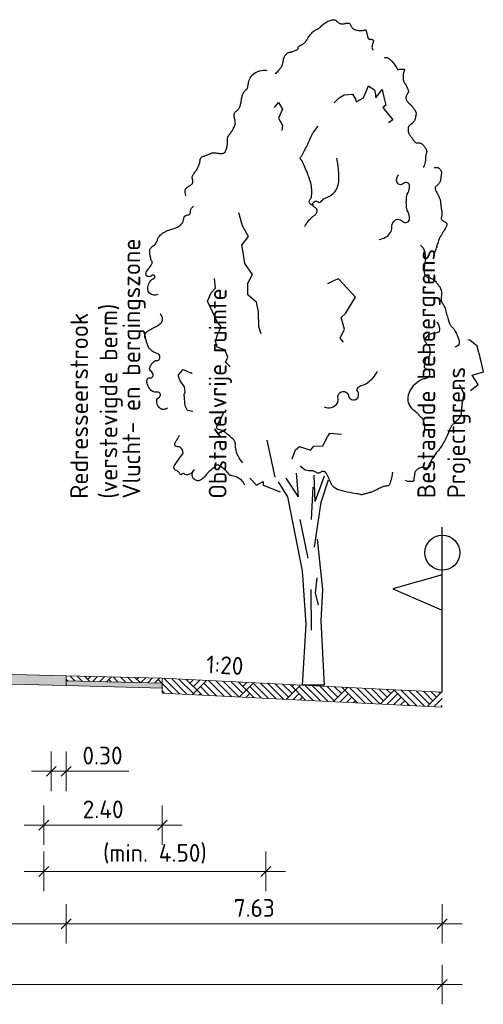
# Model space of a CAD drawing. Header units: metres. Extents: x 169741 to 171424, y 393147 to 407066.
# Tile 41 of 59: x 170780 to 170790, y 393363 to 393383. Entities that reach past the tile are written whole.
import ezdxf

# ---------------------------------------------------------------- set-up
doc = ezdxf.new("R2010")
doc.units = ezdxf.units.M
doc.layers.get('0').update_dxf_attribs({"lineweight": 25})
doc.layers.get('Defpoints').update_dxf_attribs({"color": 211})
for name, color, linetype, lineweight in [('N-WE-GR-BOOM-SD-100', 90, 'Continuous', 25), ('N-WE-GR-MAAIVELD-A-200', 92, 'Continuous', 18), ('N-WE-GW-MAAIVELD-GD', 90, 'Continuous', 18), ('N-WE-KG-PROJECTGRENS-DWP', 10, 'Continuous', 25), ('N-WE-KG-PROV_BEHEERGRENS-DWP', 170, 'Continuous', 25), ('N-WE-VH-VERHARDING-GD', 7, 'Continuous', 18), ('N-WE-VH-VERHARDING-V-200', 253, 'Continuous', 18), ('N-WE-VH-VERHARDING_HALFVERHARDING-GD', 252, 'Continuous', 18), ('X-XX-AL-AANKLEDING-T18-200', 7, 'Continuous', 18), ('X-XX-AL-M-200', 7, 'Continuous', 18), ('X-XX-AL-T18-200', 1, 'Continuous', 18)]:
    doc.layers.add(name, color=color, linetype=linetype, lineweight=lineweight)
doc.layers.add('N-WE-VH-VERHARDING_HALFVERHARDING-V-200', color=7, linetype='Continuous', lineweight=18, true_color=0xd7aa8c)
doc.styles.add('NLCS-ISO-M200-T18', font='NLCS-ISO.ttf', dxfattribs={"height": 0.36})
doc.dimstyles.new('NLCS-M200-T18-SCHRAP_L2_H1', dxfattribs={"dimscale": 0.2, "dimtxt": 2.5, "dimasz": 1.008, "dimexe": 2, "dimexo": 2, "dimgap": 0.7, "dimtad": 1, "dimzin": 0, "dimdsep": 46, "dimtxsty": 'NLCS-ISO-M200-T18', "dimblk": 'OBLIQUE', "dimcen": 2.5, "dimdle": 2, "dimclrd": 256, "dimclre": 256, "dimclrt": 256, "dimadec": 1, "dimazin": 0, "dimtfac": 1, "dimtdec": 3, "dimtofl": 0, "dimtmove": 0, "dimatfit": 3, "dimldrblk": 'OBLIQUE', "dimfxl": 2, "dimfxlon": 1, "dimtfillclr": 256, "dimtolj": 1, "dimtzin": 0, "dimlwd": -1, "dimlwe": -1, "dimarcsym": 0})
pattern_1 = [(45, (-575.0919, -140.14866), (-0.5000001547, 0.5000001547), []), (45, (-575.1633, -140.0772), (0, 1.0000003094), [0.707107, -0.707107]), (45, (-575.23475, -140.0058), (0, 1.0000003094), [0.707107, -0.707107]), (45, (-575.3072, -139.9334), (0, 1.0000003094), [0.707107, -0.707107]), (45, (-575.3776, -139.86294), (0, 1.0000003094), [0.707107, -0.707107]), (45, (-575.44904, -139.7915), (0, 1.0000003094), [0.707107, -0.707107]), (45, (-575.5205, -139.7201), (0, 1.0000003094), [0.707107, -0.707107]), (315, (-575.0919, -140.14866), (0.5000001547, 0.5000001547), []), (315, (-575.0205, -140.0772), (1.0000003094, -3e-16), [0.707107, -0.707107]), (315, (-574.94904, -140.0058), (1.0000003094, -3e-16), [0.707107, -0.707107]), (315, (-574.8766, -139.9334), (1.0000003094, -3e-16), [0.707107, -0.707107]), (315, (-574.8062, -139.86294), (1.0000003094, -3e-16), [0.707107, -0.707107]), (315, (-574.73475, -139.7915), (1.0000003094, -3e-16), [0.707107, -0.707107]), (315, (-574.6633, -139.7201), (1.0000003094, -3e-16), [0.707107, -0.707107])]

# ---------------------------------------------------------------- blocks, each defined once
blk = doc.blocks.new('_Oblique')
at = {"color": 0, "linetype": 'ByBlock', "lineweight": -2}
blk.add_line((-0.5, -0.5), (0.5, 0.5), dxfattribs=at)
blk = doc.blocks.new('*D237')
at = {"layer": 'Defpoints', "color": 0, "transparency": 16777216}
for p in [(170780.861, 393369.273), (170783.261, 393369.115), (170780.861, 393366.237)]:
    blk.add_point(p, dxfattribs=at)
at = {"layer": 'X-XX-AL-M-200', "transparency": 16777216}
for p, q in [((170780.861, 393366.637), (170780.861, 393365.837)), ((170783.261, 393366.637), (170783.261, 393365.837)), ((170783.661, 393366.237), (170780.461, 393366.237))]:
    blk.add_line(p, q, dxfattribs=at)
at = {"layer": 'X-XX-AL-M-200', "transparency": 16777216, "xscale": 0.2016, "yscale": 0.2016, "zscale": 0.2016, "rotation": 180}
blk.add_blockref('_Oblique', (170780.861, 393366.237), dxfattribs=at)
at = {"layer": 'X-XX-AL-M-200', "transparency": 16777216, "xscale": 0.2016, "yscale": 0.2016, "zscale": 0.2016}
blk.add_blockref('_Oblique', (170783.261, 393366.237), dxfattribs=at)
at = {"layer": 'X-XX-AL-M-200', "transparency": 16777216, "insert": (170782.061, 393366.557), "char_height": 0.36, "attachment_point": 5, "style": 'NLCS-ISO-M200-T18'}
blk.add_mtext('\\A1;2.40', dxfattribs=at)
blk = doc.blocks.new('*D238')
at = {"layer": 'Defpoints', "color": 0, "transparency": 16777216}
for p in [(170780.861, 393369.273), (170785.361, 393369.11), (170785.361, 393365.3)]:
    blk.add_point(p, dxfattribs=at)
at = {"layer": 'X-XX-AL-M-200', "transparency": 16777216}
for p, q in [((170780.861, 393365.7), (170780.861, 393364.9)), ((170785.361, 393365.7), (170785.361, 393364.9)), ((170780.461, 393365.3), (170785.761, 393365.3))]:
    blk.add_line(p, q, dxfattribs=at)
at = {"layer": 'X-XX-AL-M-200', "transparency": 16777216, "xscale": 0.2016, "yscale": 0.2016, "zscale": 0.2016, "rotation": 180}
blk.add_blockref('_Oblique', (170780.861, 393365.3), dxfattribs=at)
at = {"layer": 'X-XX-AL-M-200', "transparency": 16777216, "xscale": 0.2016, "yscale": 0.2016, "zscale": 0.2016}
blk.add_blockref('_Oblique', (170785.361, 393365.3), dxfattribs=at)
at = {"layer": 'X-XX-AL-M-200', "transparency": 16777216, "insert": (170783.111, 393365.656), "char_height": 0.36, "attachment_point": 5, "style": 'NLCS-ISO-M200-T18'}
blk.add_mtext('\\A1;(min. 4.50)', dxfattribs=at)
blk = doc.blocks.new('*D239')
at = {"layer": 'Defpoints', "color": 0, "transparency": 16777216}
for p in [(170770.811, 393369.526), (170781.311, 393369.264), (170781.311, 393364.238)]:
    blk.add_point(p, dxfattribs=at)
at = {"layer": 'X-XX-AL-M-200', "transparency": 16777216}
for p, q in [((170770.811, 393364.638), (170770.811, 393363.838)), ((170781.311, 393364.638), (170781.311, 393363.838)), ((170770.411, 393364.238), (170781.711, 393364.238))]:
    blk.add_line(p, q, dxfattribs=at)
at = {"layer": 'X-XX-AL-M-200', "transparency": 16777216, "xscale": 0.2016, "yscale": 0.2016, "zscale": 0.2016, "rotation": 180}
blk.add_blockref('_Oblique', (170770.811, 393364.238), dxfattribs=at)
at = {"layer": 'X-XX-AL-M-200', "transparency": 16777216, "xscale": 0.2016, "yscale": 0.2016, "zscale": 0.2016}
blk.add_blockref('_Oblique', (170781.311, 393364.238), dxfattribs=at)
at = {"layer": 'X-XX-AL-M-200', "transparency": 16777216, "insert": (170776.061, 393364.558), "char_height": 0.36, "attachment_point": 5, "style": 'NLCS-ISO-M200-T18'}
blk.add_mtext('\\A1;10.50', dxfattribs=at)
blk = doc.blocks.new('*D242')
at = {"layer": 'Defpoints', "color": 0, "transparency": 16777216}
for p in [(170781.011, 393369.273), (170781.311, 393369.264), (170781.311, 393367.328)]:
    blk.add_point(p, dxfattribs=at)
at = {"layer": 'X-XX-AL-M-200', "transparency": 16777216}
for p, q in [((170781.011, 393367.728), (170781.011, 393366.928)), ((170781.311, 393367.728), (170781.311, 393366.928)), ((170780.611, 393367.328), (170781.311, 393367.328)), ((170781.311, 393367.328), (170782.585, 393367.328))]:
    blk.add_line(p, q, dxfattribs=at)
at = {"layer": 'X-XX-AL-M-200', "transparency": 16777216, "xscale": 0.2016, "yscale": 0.2016, "zscale": 0.2016, "rotation": 180}
blk.add_blockref('_Oblique', (170781.011, 393367.328), dxfattribs=at)
at = {"layer": 'X-XX-AL-M-200', "transparency": 16777216, "xscale": 0.2016, "yscale": 0.2016, "zscale": 0.2016}
blk.add_blockref('_Oblique', (170781.311, 393367.328), dxfattribs=at)
at = {"layer": 'X-XX-AL-M-200', "transparency": 16777216, "insert": (170782.049, 393367.648), "char_height": 0.36, "attachment_point": 5, "style": 'NLCS-ISO-M200-T18'}
blk.add_mtext('\\A1;0.30', dxfattribs=at)
blk = doc.blocks.new('*D216')
at = {"layer": 'Defpoints', "color": 0, "transparency": 16777216}
for p in [(170781.311, 393369.11), (170788.936, 393369.11), (170788.936, 393364.238)]:
    blk.add_point(p, dxfattribs=at)
at = {"layer": 'X-XX-AL-M-200', "transparency": 16777216}
for p, q in [((170781.311, 393364.638), (170781.311, 393363.838)), ((170788.936, 393364.638), (170788.936, 393363.838)), ((170780.911, 393364.238), (170789.336, 393364.238))]:
    blk.add_line(p, q, dxfattribs=at)
at = {"layer": 'X-XX-AL-M-200', "transparency": 16777216, "xscale": 0.2016, "yscale": 0.2016, "zscale": 0.2016, "rotation": 180}
blk.add_blockref('_Oblique', (170781.311, 393364.238), dxfattribs=at)
at = {"layer": 'X-XX-AL-M-200', "transparency": 16777216, "xscale": 0.2016, "yscale": 0.2016, "zscale": 0.2016}
blk.add_blockref('_Oblique', (170788.936, 393364.238), dxfattribs=at)
at = {"layer": 'X-XX-AL-M-200', "transparency": 16777216, "insert": (170785.124, 393364.558), "char_height": 0.36, "attachment_point": 5, "style": 'NLCS-ISO-M200-T18'}
blk.add_mtext('\\A1;7.63', dxfattribs=at)
blk = doc.blocks.new('*D247')
at = {"layer": 'Defpoints', "color": 0, "transparency": 16777216}
for p in [(170738.331, 393368.531), (170788.936, 393367.877), (170788.936, 393363.006)]:
    blk.add_point(p, dxfattribs=at)
at = {"layer": 'X-XX-AL-M-200', "transparency": 16777216}
for p, q in [((170738.331, 393363.406), (170738.331, 393362.606)), ((170788.936, 393363.406), (170788.936, 393362.606)), ((170737.931, 393363.006), (170789.336, 393363.006))]:
    blk.add_line(p, q, dxfattribs=at)
at = {"layer": 'X-XX-AL-M-200', "transparency": 16777216, "xscale": 0.2016, "yscale": 0.2016, "zscale": 0.2016, "rotation": 180}
blk.add_blockref('_Oblique', (170738.331, 393363.006), dxfattribs=at)
at = {"layer": 'X-XX-AL-M-200', "transparency": 16777216, "xscale": 0.2016, "yscale": 0.2016, "zscale": 0.2016}
blk.add_blockref('_Oblique', (170788.936, 393363.006), dxfattribs=at)
at = {"layer": 'X-XX-AL-M-200', "transparency": 16777216, "insert": (170763.634, 393363.326), "char_height": 0.36, "attachment_point": 5, "style": 'NLCS-ISO-M200-T18'}
blk.add_mtext('\\A1;50.61', dxfattribs=at)
blk = doc.blocks.new('SGR-BOOM_S01_I_ZIJ-D')
for p, q in [((-0.078, 3.821), (-0.325, 4.198)), ((-0.078, 3.821), (-0.118, 4.301)), ((0.263, 3.725), (0.24, 4.255)), ((0.263, 3.725), (0.447, 4.244)), ((0.381, 3.711), (0.528, 4.163)), ((-0.048, 3.356), (0.113, 2.572)), ((0.297, 2.179), (0.263, 1.868)), ((0.171, 1.937), (0.182, 1.119)), ((0.263, 1.868), (0.321, 1.626)), ((0.445, 0), (0, 0))]:
    blk.add_line(p, q)
for points in [[(-0.55, 12.392), (-0.544, 12.397), (-0.533, 12.407), (-0.517, 12.422), (-0.499, 12.441), (-0.479, 12.463), (-0.459, 12.486), (-0.44, 12.511), (-0.423, 12.536), (-0.411, 12.56), (-0.402, 12.583), (-0.395, 12.606), (-0.39, 12.627), (-0.386, 12.648), (-0.383, 12.668), (-0.38, 12.687), (-0.375, 12.706), (-0.369, 12.723), (-0.362, 12.74), (-0.353, 12.755), (-0.344, 12.769), (-0.334, 12.782), (-0.324, 12.793), (-0.314, 12.803), (-0.304, 12.81), (-0.294, 12.816), (-0.285, 12.821), (-0.276, 12.824), (-0.267, 12.826), (-0.257, 12.828), (-0.247, 12.83), (-0.235, 12.832), (-0.223, 12.835), (-0.209, 12.839), (-0.194, 12.844), (-0.179, 12.85), (-0.163, 12.856), (-0.148, 12.862), (-0.133, 12.868), (-0.12, 12.874), (-0.109, 12.879), (-0.1, 12.884), (-0.093, 12.889), (-0.088, 12.893), (-0.084, 12.896), (-0.082, 12.9), (-0.081, 12.903), (-0.08, 12.907), (-0.081, 12.911), (-0.082, 12.915), (-0.082, 12.92), (-0.083, 12.924), (-0.083, 12.93), (-0.082, 12.935), (-0.079, 12.941), (-0.074, 12.946), (-0.067, 12.952), (-0.057, 12.958), (-0.045, 12.965), (-0.032, 12.971), (-0.018, 12.979), (-0.003, 12.986), (0.012, 12.995), (0.027, 13.004), (0.04, 13.014), (0.052, 13.025), (0.063, 13.037), (0.072, 13.05), (0.081, 13.063), (0.09, 13.078), (0.1, 13.094), (0.11, 13.11), (0.121, 13.128), (0.134, 13.146), (0.148, 13.164), (0.162, 13.183), (0.177, 13.201), (0.193, 13.218), (0.208, 13.234), (0.223, 13.249), (0.238, 13.261), (0.252, 13.27), (0.265, 13.278), (0.277, 13.284), (0.289, 13.29), (0.301, 13.295), (0.312, 13.3), (0.323, 13.306), (0.335, 13.314), (0.347, 13.323), (0.359, 13.334), (0.372, 13.347), (0.386, 13.361), (0.401, 13.375), (0.417, 13.389), (0.435, 13.404), (0.454, 13.418), (0.474, 13.432), (0.496, 13.444), (0.519, 13.456), (0.542, 13.466), (0.564, 13.475), (0.586, 13.482), (0.606, 13.486), (0.624, 13.488), (0.64, 13.488), (0.654, 13.486), (0.665, 13.481), (0.676, 13.476), (0.685, 13.469), (0.694, 13.461), (0.702, 13.453), (0.711, 13.445), (0.719, 13.438), (0.728, 13.431), (0.738, 13.424), (0.747, 13.419), (0.758, 13.414), (0.768, 13.41), (0.779, 13.406), (0.79, 13.404), (0.802, 13.404), (0.813, 13.404), (0.825, 13.405), (0.837, 13.406), (0.849, 13.408), (0.862, 13.41), (0.873, 13.413), (0.885, 13.415), (0.897, 13.417), (0.908, 13.419), (0.918, 13.419), (0.928, 13.419), (0.938, 13.418), (0.947, 13.415), (0.955, 13.41), (0.962, 13.404), (0.968, 13.395), (0.974, 13.385), (0.98, 13.373), (0.986, 13.361), (0.993, 13.348), (1.002, 13.335), (1.012, 13.323), (1.025, 13.311), (1.04, 13.301), (1.057, 13.292), (1.076, 13.285), (1.096, 13.279), (1.117, 13.274), (1.138, 13.27), (1.158, 13.268), (1.176, 13.267), (1.194, 13.267), (1.209, 13.269), (1.223, 13.271), (1.236, 13.273), (1.247, 13.276), (1.256, 13.278), (1.264, 13.281), (1.271, 13.282), (1.276, 13.283), (1.28, 13.283), (1.284, 13.281), (1.287, 13.278), (1.289, 13.274), (1.291, 13.268), (1.293, 13.261), (1.296, 13.252), (1.299, 13.241), (1.302, 13.229), (1.305, 13.216), (1.309, 13.202), (1.312, 13.188), (1.316, 13.174), (1.319, 13.161), (1.322, 13.149), (1.325, 13.138), (1.327, 13.128), (1.329, 13.12), (1.332, 13.113), (1.335, 13.108), (1.34, 13.103), (1.345, 13.099), (1.352, 13.096), (1.36, 13.094), (1.37, 13.093), (1.38, 13.092), (1.391, 13.091), (1.402, 13.089), (1.412, 13.088), (1.421, 13.085), (1.428, 13.082), (1.434, 13.077), (1.438, 13.071), (1.44, 13.065), (1.441, 13.056), (1.44, 13.047), (1.438, 13.037), (1.435, 13.025), (1.43, 13.012), (1.425, 12.998), (1.42, 12.983), (1.416, 12.967), (1.413, 12.95), (1.412, 12.932), (1.414, 12.912), (1.419, 12.891), (1.429, 12.869)], [(1.665, 12.717), (1.679, 12.722), (1.693, 12.725), (1.707, 12.725), (1.721, 12.723), (1.736, 12.718), (1.75, 12.709), (1.766, 12.698), (1.782, 12.683), (1.799, 12.665), (1.817, 12.645), (1.834, 12.623), (1.852, 12.601), (1.868, 12.579), (1.883, 12.557), (1.896, 12.538), (1.907, 12.521), (1.916, 12.508), (1.921, 12.498), (1.925, 12.49), (1.927, 12.485), (1.928, 12.482), (1.927, 12.48), (1.927, 12.479), (1.926, 12.478), (1.925, 12.478), (1.925, 12.478), (1.925, 12.478), (1.927, 12.478), (1.93, 12.479), (1.934, 12.479), (1.941, 12.48), (1.95, 12.481), (1.961, 12.483), (1.974, 12.484), (1.988, 12.486), (2.002, 12.488), (2.017, 12.489), (2.03, 12.489), (2.042, 12.489), (2.053, 12.488), (2.06, 12.486), (2.065, 12.483), (2.068, 12.479), (2.069, 12.474), (2.069, 12.468), (2.068, 12.462), (2.065, 12.454), (2.063, 12.446), (2.06, 12.437), (2.057, 12.428), (2.054, 12.418), (2.052, 12.407), (2.049, 12.396), (2.047, 12.384), (2.045, 12.371), (2.044, 12.358), (2.043, 12.344), (2.043, 12.331), (2.043, 12.317), (2.044, 12.303), (2.045, 12.289), (2.046, 12.276), (2.049, 12.264), (2.051, 12.253), (2.054, 12.242), (2.058, 12.233), (2.061, 12.225), (2.065, 12.218), (2.069, 12.211), (2.073, 12.205), (2.076, 12.2), (2.08, 12.195), (2.083, 12.191), (2.086, 12.187), (2.089, 12.183), (2.092, 12.179), (2.096, 12.174), (2.099, 12.168), (2.103, 12.161), (2.107, 12.152), (2.112, 12.141), (2.117, 12.13), (2.122, 12.117), (2.127, 12.104), (2.132, 12.091), (2.137, 12.078), (2.142, 12.067), (2.145, 12.057), (2.148, 12.048), (2.151, 12.041), (2.152, 12.036), (2.152, 12.031), (2.152, 12.026), (2.15, 12.02), (2.147, 12.015), (2.143, 12.008), (2.138, 11.999), (2.131, 11.99), (2.125, 11.979), (2.118, 11.967), (2.112, 11.955), (2.106, 11.942), (2.102, 11.93), (2.099, 11.917), (2.098, 11.905), (2.1, 11.893), (2.102, 11.881), (2.107, 11.869), (2.112, 11.858), (2.119, 11.847), (2.126, 11.837), (2.134, 11.827), (2.143, 11.817), (2.152, 11.807), (2.162, 11.797), (2.171, 11.787), (2.181, 11.778), (2.191, 11.768), (2.201, 11.758), (2.21, 11.748), (2.219, 11.738), (2.228, 11.727), (2.237, 11.717), (2.245, 11.706), (2.253, 11.696), (2.26, 11.685), (2.267, 11.675), (2.274, 11.666), (2.28, 11.657), (2.285, 11.648), (2.29, 11.639), (2.295, 11.631), (2.298, 11.623), (2.301, 11.615), (2.304, 11.608), (2.305, 11.601), (2.306, 11.594), (2.306, 11.587), (2.306, 11.579), (2.305, 11.572), (2.303, 11.564), (2.302, 11.555), (2.3, 11.546), (2.298, 11.536), (2.296, 11.525), (2.294, 11.514), (2.292, 11.501), (2.29, 11.489), (2.287, 11.477), (2.283, 11.465), (2.279, 11.453), (2.275, 11.442), (2.269, 11.432), (2.263, 11.424), (2.256, 11.416), (2.249, 11.408), (2.242, 11.402), (2.235, 11.396), (2.229, 11.391), (2.223, 11.386), (2.217, 11.381), (2.212, 11.377), (2.208, 11.373), (2.203, 11.37), (2.199, 11.366), (2.195, 11.362), (2.19, 11.359), (2.186, 11.355), (2.18, 11.351), (2.175, 11.347), (2.169, 11.342), (2.163, 11.337), (2.158, 11.33), (2.153, 11.323), (2.149, 11.314), (2.146, 11.303), (2.144, 11.291), (2.143, 11.277), (2.143, 11.263), (2.144, 11.248), (2.146, 11.233), (2.148, 11.219), (2.151, 11.206), (2.154, 11.194), (2.158, 11.183), (2.162, 11.174), (2.166, 11.166), (2.171, 11.158), (2.177, 11.15), (2.184, 11.141), (2.191, 11.131), (2.2, 11.12), (2.209, 11.107), (2.219, 11.092), (2.23, 11.076), (2.241, 11.06), (2.253, 11.045), (2.264, 11.031), (2.275, 11.018), (2.286, 11.008), (2.296, 11), (2.305, 10.995), (2.314, 10.992), (2.323, 10.99), (2.332, 10.99), (2.34, 10.991), (2.348, 10.992), (2.357, 10.993), (2.365, 10.993), (2.374, 10.993), (2.383, 10.992), (2.392, 10.989), (2.401, 10.986), (2.411, 10.981), (2.422, 10.974), (2.433, 10.965), (2.444, 10.954), (2.455, 10.941), (2.467, 10.927), (2.478, 10.912), (2.488, 10.897), (2.498, 10.883), (2.506, 10.869), (2.512, 10.856), (2.517, 10.844), (2.52, 10.834), (2.522, 10.825), (2.522, 10.816), (2.521, 10.808), (2.52, 10.801), (2.517, 10.792), (2.515, 10.784), (2.512, 10.775), (2.509, 10.764), (2.506, 10.753), (2.503, 10.741), (2.501, 10.728), (2.498, 10.715), (2.497, 10.7), (2.496, 10.684), (2.495, 10.667), (2.495, 10.648), (2.494, 10.628), (2.491, 10.606), (2.486, 10.581), (2.478, 10.555), (2.467, 10.525), (2.451, 10.492)], [(-2.358, 9.917), (-2.367, 9.96), (-2.372, 9.995), (-2.374, 10.021), (-2.372, 10.041), (-2.367, 10.057), (-2.36, 10.068), (-2.35, 10.077), (-2.339, 10.086), (-2.326, 10.094), (-2.313, 10.103), (-2.299, 10.113), (-2.284, 10.122), (-2.27, 10.132), (-2.257, 10.141), (-2.246, 10.151), (-2.236, 10.161), (-2.229, 10.17), (-2.224, 10.18), (-2.22, 10.189), (-2.219, 10.199), (-2.218, 10.208), (-2.219, 10.218), (-2.22, 10.227), (-2.222, 10.237), (-2.225, 10.247), (-2.227, 10.258), (-2.229, 10.268), (-2.231, 10.279), (-2.231, 10.291), (-2.23, 10.302), (-2.228, 10.314), (-2.224, 10.327), (-2.218, 10.34), (-2.21, 10.353), (-2.201, 10.367), (-2.191, 10.381), (-2.18, 10.396), (-2.168, 10.411), (-2.157, 10.426), (-2.146, 10.442), (-2.135, 10.458), (-2.126, 10.474), (-2.117, 10.491), (-2.109, 10.507), (-2.102, 10.523), (-2.095, 10.538), (-2.09, 10.553), (-2.085, 10.566), (-2.082, 10.578), (-2.079, 10.59), (-2.077, 10.6), (-2.076, 10.61), (-2.075, 10.619), (-2.074, 10.627), (-2.073, 10.636), (-2.072, 10.644), (-2.07, 10.652), (-2.069, 10.661), (-2.066, 10.669), (-2.062, 10.677), (-2.057, 10.685), (-2.051, 10.693), (-2.043, 10.7), (-2.033, 10.707), (-2.021, 10.714), (-2.007, 10.72), (-1.992, 10.726), (-1.976, 10.732), (-1.959, 10.738), (-1.942, 10.743), (-1.926, 10.749), (-1.91, 10.755), (-1.895, 10.761), (-1.882, 10.767), (-1.868, 10.773), (-1.856, 10.779), (-1.843, 10.784), (-1.831, 10.788), (-1.818, 10.791), (-1.806, 10.793), (-1.792, 10.793), (-1.778, 10.792), (-1.764, 10.791), (-1.75, 10.788), (-1.735, 10.786), (-1.72, 10.783), (-1.704, 10.781), (-1.689, 10.779), (-1.674, 10.778), (-1.658, 10.777), (-1.643, 10.777), (-1.629, 10.778), (-1.616, 10.78), (-1.604, 10.783), (-1.593, 10.786), (-1.583, 10.79), (-1.575, 10.795), (-1.569, 10.8), (-1.564, 10.806), (-1.56, 10.813), (-1.557, 10.821), (-1.554, 10.829), (-1.551, 10.838), (-1.548, 10.848), (-1.544, 10.858), (-1.54, 10.869), (-1.536, 10.88), (-1.533, 10.893), (-1.529, 10.905), (-1.526, 10.919), (-1.523, 10.933), (-1.521, 10.947), (-1.519, 10.962), (-1.518, 10.977), (-1.518, 10.992), (-1.518, 11.007), (-1.518, 11.022), (-1.518, 11.037), (-1.518, 11.051), (-1.518, 11.064), (-1.517, 11.076), (-1.516, 11.087), (-1.514, 11.097), (-1.511, 11.106), (-1.508, 11.115), (-1.505, 11.123), (-1.501, 11.13), (-1.497, 11.137), (-1.492, 11.144), (-1.487, 11.15), (-1.481, 11.157), (-1.475, 11.165), (-1.467, 11.174), (-1.459, 11.184), (-1.45, 11.196), (-1.44, 11.21), (-1.428, 11.227), (-1.416, 11.246), (-1.404, 11.267), (-1.392, 11.288), (-1.381, 11.311), (-1.372, 11.333), (-1.364, 11.356), (-1.36, 11.377), (-1.357, 11.398), (-1.358, 11.417), (-1.36, 11.436), (-1.364, 11.453), (-1.368, 11.47), (-1.373, 11.486), (-1.377, 11.502), (-1.38, 11.517), (-1.382, 11.531), (-1.383, 11.546), (-1.382, 11.559), (-1.38, 11.572), (-1.376, 11.584), (-1.372, 11.595), (-1.366, 11.606), (-1.36, 11.615), (-1.353, 11.622), (-1.345, 11.629), (-1.337, 11.636), (-1.328, 11.642), (-1.319, 11.648), (-1.311, 11.655), (-1.302, 11.663), (-1.294, 11.672), (-1.286, 11.683), (-1.279, 11.695), (-1.273, 11.709), (-1.267, 11.725), (-1.261, 11.741), (-1.256, 11.759), (-1.251, 11.778), (-1.246, 11.798), (-1.242, 11.819), (-1.238, 11.84), (-1.234, 11.862), (-1.23, 11.884), (-1.226, 11.906), (-1.222, 11.926), (-1.217, 11.946), (-1.212, 11.964), (-1.206, 11.98), (-1.199, 11.995), (-1.192, 12.008), (-1.185, 12.02), (-1.177, 12.031), (-1.17, 12.04), (-1.162, 12.049), (-1.154, 12.057), (-1.147, 12.064), (-1.14, 12.071), (-1.133, 12.077), (-1.127, 12.084), (-1.121, 12.09), (-1.116, 12.097), (-1.112, 12.104), (-1.109, 12.111), (-1.106, 12.119), (-1.104, 12.129), (-1.103, 12.139), (-1.102, 12.151), (-1.1, 12.164), (-1.098, 12.18), (-1.094, 12.197), (-1.09, 12.217), (-1.084, 12.239), (-1.076, 12.263), (-1.066, 12.288), (-1.054, 12.313), (-1.038, 12.339), (-1.018, 12.363), (-0.995, 12.387), (-0.967, 12.408), (-0.934, 12.426), (-0.899, 12.441), (-0.862, 12.453), (-0.826, 12.462), (-0.792, 12.468), (-0.762, 12.469), (-0.738, 12.467), (-0.721, 12.46)], [(2.669, 10.49), (2.686, 10.492), (2.701, 10.494), (2.713, 10.495), (2.723, 10.496), (2.731, 10.495), (2.739, 10.494), (2.746, 10.492), (2.753, 10.488), (2.761, 10.484), (2.77, 10.478), (2.778, 10.471), (2.787, 10.463), (2.795, 10.454), (2.802, 10.445), (2.808, 10.435), (2.813, 10.424), (2.816, 10.413), (2.818, 10.401), (2.819, 10.389), (2.819, 10.377), (2.818, 10.363), (2.816, 10.349), (2.814, 10.334), (2.812, 10.318), (2.81, 10.301), (2.808, 10.284), (2.805, 10.266), (2.802, 10.248), (2.798, 10.231), (2.793, 10.214), (2.786, 10.198), (2.779, 10.182), (2.77, 10.169), (2.759, 10.156), (2.748, 10.145), (2.737, 10.134), (2.726, 10.124), (2.716, 10.115), (2.707, 10.107), (2.7, 10.098), (2.694, 10.09), (2.691, 10.082), (2.69, 10.073), (2.691, 10.064), (2.693, 10.054), (2.697, 10.044), (2.702, 10.032), (2.708, 10.019), (2.716, 10.004), (2.725, 9.989), (2.734, 9.972), (2.743, 9.955), (2.752, 9.938), (2.761, 9.921), (2.77, 9.904), (2.777, 9.888), (2.783, 9.873), (2.788, 9.859), (2.792, 9.845), (2.795, 9.832), (2.798, 9.819), (2.8, 9.806), (2.801, 9.793), (2.803, 9.78), (2.804, 9.766), (2.805, 9.751), (2.806, 9.736), (2.808, 9.721), (2.809, 9.705), (2.811, 9.689), (2.813, 9.674), (2.816, 9.658), (2.819, 9.642), (2.822, 9.626), (2.825, 9.611), (2.827, 9.596), (2.83, 9.581), (2.831, 9.566), (2.831, 9.552), (2.83, 9.538), (2.828, 9.525), (2.825, 9.512), (2.821, 9.5), (2.818, 9.488), (2.815, 9.476), (2.814, 9.465), (2.816, 9.455), (2.82, 9.445), (2.827, 9.435), (2.837, 9.426), (2.849, 9.417), (2.862, 9.408), (2.875, 9.4), (2.888, 9.393), (2.9, 9.386), (2.91, 9.379), (2.918, 9.373), (2.924, 9.367), (2.928, 9.361), (2.93, 9.356), (2.931, 9.351), (2.931, 9.345), (2.93, 9.34), (2.929, 9.334), (2.928, 9.328), (2.926, 9.321), (2.924, 9.313), (2.92, 9.304), (2.916, 9.293), (2.91, 9.28), (2.902, 9.265), (2.892, 9.248), (2.879, 9.228), (2.865, 9.206), (2.85, 9.181), (2.834, 9.156), (2.818, 9.128), (2.802, 9.1), (2.787, 9.072), (2.774, 9.044), (2.762, 9.016), (2.752, 8.989), (2.744, 8.962), (2.736, 8.936), (2.729, 8.911), (2.723, 8.886), (2.716, 8.862), (2.708, 8.839), (2.7, 8.818), (2.692, 8.797), (2.683, 8.777), (2.675, 8.757), (2.669, 8.738), (2.664, 8.72), (2.661, 8.701), (2.661, 8.683)], [(2.395, 8.917), (2.446, 8.862), (2.477, 8.799), (2.491, 8.731), (2.493, 8.66), (2.487, 8.589), (2.477, 8.521), (2.468, 8.459), (2.463, 8.405), (2.467, 8.363), (2.479, 8.33), (2.496, 8.305), (2.518, 8.286), (2.543, 8.273), (2.569, 8.263), (2.595, 8.254), (2.618, 8.246), (2.639, 8.236), (2.657, 8.225), (2.672, 8.213), (2.686, 8.2), (2.698, 8.186), (2.71, 8.171), (2.721, 8.156), (2.732, 8.141), (2.744, 8.126), (2.756, 8.111), (2.769, 8.095), (2.781, 8.078), (2.792, 8.06), (2.801, 8.041), (2.809, 8.02), (2.815, 7.997), (2.818, 7.972), (2.82, 7.945), (2.82, 7.918), (2.819, 7.89), (2.817, 7.864), (2.816, 7.838), (2.816, 7.815), (2.817, 7.795), (2.82, 7.779), (2.825, 7.765), (2.831, 7.753), (2.838, 7.741), (2.847, 7.73), (2.855, 7.717), (2.865, 7.703), (2.874, 7.685), (2.883, 7.664), (2.892, 7.639), (2.901, 7.611), (2.909, 7.582), (2.917, 7.552), (2.925, 7.522), (2.933, 7.492), (2.941, 7.464), (2.948, 7.437), (2.955, 7.412), (2.962, 7.39), (2.969, 7.369), (2.976, 7.35), (2.983, 7.333), (2.99, 7.318), (2.997, 7.305), (3.005, 7.293), (3.012, 7.283), (3.021, 7.273), (3.029, 7.265), (3.037, 7.256), (3.046, 7.247), (3.055, 7.238), (3.064, 7.227), (3.073, 7.216), (3.082, 7.202), (3.091, 7.187), (3.101, 7.17), (3.111, 7.15), (3.122, 7.127), (3.133, 7.102), (3.146, 7.073), (3.158, 7.041), (3.169, 7.007), (3.177, 6.972), (3.18, 6.939), (3.175, 6.909), (3.16, 6.883), (3.134, 6.863), (3.094, 6.851)], [(3.18, 6.092), (3.213, 6.037), (3.236, 5.99), (3.252, 5.95), (3.261, 5.916), (3.265, 5.886), (3.265, 5.861), (3.262, 5.838), (3.258, 5.817), (3.254, 5.796), (3.25, 5.776), (3.245, 5.756), (3.241, 5.736), (3.238, 5.715), (3.235, 5.694), (3.232, 5.673), (3.23, 5.65), (3.229, 5.627), (3.228, 5.603), (3.227, 5.578), (3.225, 5.552), (3.222, 5.527), (3.217, 5.502), (3.21, 5.477), (3.2, 5.453), (3.188, 5.43), (3.173, 5.408), (3.156, 5.387), (3.138, 5.367), (3.119, 5.349), (3.101, 5.332), (3.084, 5.316), (3.068, 5.301), (3.054, 5.288), (3.042, 5.276), (3.032, 5.265), (3.023, 5.254), (3.015, 5.243), (3.008, 5.232), (3.002, 5.22), (2.995, 5.208), (2.989, 5.194), (2.983, 5.178), (2.977, 5.162), (2.97, 5.144), (2.963, 5.124), (2.954, 5.103), (2.945, 5.08), (2.934, 5.055), (2.922, 5.029), (2.908, 5.001), (2.894, 4.973), (2.879, 4.945), (2.864, 4.918), (2.849, 4.891), (2.834, 4.866), (2.82, 4.844), (2.807, 4.823), (2.795, 4.806), (2.782, 4.79), (2.771, 4.775), (2.759, 4.76), (2.747, 4.746), (2.735, 4.73), (2.722, 4.714), (2.708, 4.696), (2.694, 4.677), (2.68, 4.657), (2.666, 4.637), (2.653, 4.617), (2.641, 4.598), (2.63, 4.581), (2.621, 4.565), (2.614, 4.551), (2.608, 4.54), (2.605, 4.53), (2.602, 4.521), (2.6, 4.513), (2.599, 4.506), (2.599, 4.499), (2.599, 4.492), (2.598, 4.484), (2.598, 4.476), (2.596, 4.468), (2.595, 4.46), (2.592, 4.452), (2.588, 4.444), (2.583, 4.436), (2.576, 4.428), (2.568, 4.421), (2.558, 4.414), (2.548, 4.409), (2.537, 4.404), (2.525, 4.4), (2.514, 4.397), (2.503, 4.396), (2.493, 4.396), (2.484, 4.399), (2.476, 4.402), (2.469, 4.406), (2.461, 4.41), (2.453, 4.414), (2.444, 4.416), (2.433, 4.417), (2.421, 4.416), (2.408, 4.413), (2.392, 4.407), (2.376, 4.399), (2.36, 4.39), (2.343, 4.38), (2.328, 4.37), (2.315, 4.359), (2.303, 4.348), (2.294, 4.337), (2.288, 4.327), (2.283, 4.318), (2.28, 4.308), (2.278, 4.299), (2.277, 4.29), (2.276, 4.28), (2.275, 4.27), (2.274, 4.26), (2.272, 4.25), (2.27, 4.239), (2.268, 4.228), (2.266, 4.217), (2.264, 4.207), (2.263, 4.196), (2.262, 4.186), (2.262, 4.176), (2.263, 4.167), (2.262, 4.158), (2.261, 4.151), (2.258, 4.144), (2.253, 4.138), (2.245, 4.133), (2.233, 4.129), (2.218, 4.127), (2.199, 4.127), (2.179, 4.127), (2.158, 4.129), (2.138, 4.132), (2.12, 4.137), (2.105, 4.142), (2.094, 4.149)], [(1.828, 4.321), (1.827, 4.311), (1.824, 4.291), (1.819, 4.265), (1.813, 4.234), (1.806, 4.201), (1.799, 4.167), (1.79, 4.135), (1.782, 4.108), (1.773, 4.085), (1.764, 4.068), (1.755, 4.056), (1.745, 4.048), (1.736, 4.042), (1.727, 4.039), (1.718, 4.038), (1.709, 4.037), (1.7, 4.037), (1.691, 4.036), (1.681, 4.035), (1.671, 4.033), (1.659, 4.03), (1.647, 4.027), (1.632, 4.021), (1.615, 4.014), (1.596, 4.006), (1.576, 3.995), (1.554, 3.984), (1.531, 3.973), (1.509, 3.961), (1.487, 3.95), (1.466, 3.94), (1.448, 3.931), (1.431, 3.924), (1.416, 3.918), (1.403, 3.913), (1.391, 3.91), (1.379, 3.907), (1.366, 3.904), (1.354, 3.901), (1.34, 3.897), (1.325, 3.893), (1.308, 3.888), (1.291, 3.883), (1.274, 3.878), (1.258, 3.873), (1.243, 3.869), (1.229, 3.865), (1.217, 3.863), (1.208, 3.861), (1.2, 3.861), (1.192, 3.862), (1.182, 3.864), (1.17, 3.867), (1.152, 3.871), (1.129, 3.876), (1.098, 3.882), (1.059, 3.888), (1.014, 3.895), (0.963, 3.904), (0.91, 3.913), (0.857, 3.925), (0.805, 3.937), (0.756, 3.951), (0.713, 3.968), (0.677, 3.986), (0.648, 4.006), (0.625, 4.027), (0.606, 4.051), (0.59, 4.075), (0.577, 4.101), (0.565, 4.128), (0.554, 4.156), (0.542, 4.184), (0.53, 4.213), (0.517, 4.24), (0.503, 4.265), (0.489, 4.288), (0.475, 4.307), (0.46, 4.322), (0.444, 4.331), (0.428, 4.335), (0.413, 4.334), (0.397, 4.329), (0.381, 4.322), (0.365, 4.314), (0.35, 4.306), (0.336, 4.3), (0.322, 4.297), (0.309, 4.298), (0.297, 4.303), (0.285, 4.31), (0.272, 4.318), (0.258, 4.327), (0.242, 4.335), (0.224, 4.342), (0.204, 4.346), (0.18, 4.347), (0.154, 4.347), (0.126, 4.348), (0.095, 4.352), (0.063, 4.362), (0.029, 4.378), (-0.005, 4.405), (-0.04, 4.444)]]:
    blk.add_lwpolyline(points)
at = {"flags": 128}
for points in [[(0.644, 11.801), (0.745, 11.904), (0.848, 11.968), (1.016, 11.977), (1.079, 11.881), (1.089, 11.824), (1.242, 11.904), (1.339, 12.145), (1.446, 12.073), (1.462, 12.067), (1.476, 12.007), (1.489, 11.903), (1.616, 12.073), (1.652, 11.917), (1.694, 11.753), (1.635, 11.711), (1.832, 11.457), (1.748, 11.397)], [(-0.563, 11.712), (-0.483, 11.813), (-0.399, 11.674), (-0.485, 11.495), (-0.402, 11.346), (-0.416, 11.243)], [(-0.835, 7.119), (-0.882, 7.265), (-0.886, 7.568), (-0.928, 7.764), (-0.997, 7.815), (-1.103, 7.909), (-1.102, 8.15), (-1.009, 8.323), (-1.166, 8.548), (-1.194, 8.729), (-1.223, 8.92), (-1.094, 9.095), (-1.213, 9.313), (-1.289, 9.573)], [(-1.461, 6.451), (-1.557, 6.549), (-1.509, 6.648), (-1.573, 6.798), (-1.726, 6.854), (-1.76, 6.973), (-1.715, 7.123), (-1.647, 7.265), (-1.723, 7.362), (-1.766, 7.453), (-1.922, 7.781), (-1.85, 7.955), (-1.76, 8.048), (-1.779, 8.243)], [(0.835, 6.952), (0.766, 7.032), (0.853, 7.215), (0.789, 7.451), (0.876, 7.531), (1.075, 7.865), (0.73, 8.238), (0.643, 8.206), (0.509, 8.135)], [(3.411, 5.971), (3.562, 6.095), (3.443, 6.285), (3.669, 6.353), (3.616, 6.585), (3.546, 6.869), (3.393, 6.992), (3.356, 7.002)], [(-2.221, 5.549), (-2.326, 5.57), (-2.376, 5.66), (-2.396, 5.894), (-2.374, 5.937), (-2.391, 6.047), (-2.473, 6.17), (-2.511, 6.262), (-2.509, 6.292), (-2.417, 6.396), (-2.265, 6.334), (-2.249, 6.332), (-2.235, 6.319)], [(-0.203, 4.589), (-0.136, 4.773), (-0.057, 4.835), (0.169, 4.763), (0.233, 4.843), (0.417, 4.85), (0.509, 5.032), (0.556, 5.111), (0.793, 5.087)], [(-0.549, 4.218), (-0.712, 4.969)], [(-1.067, 4.195), (-0.93, 4.058), (-0.793, 4.127), (-0.793, 4.058), (-0.449, 3.92)], [(-0.491, 4.121), (-0.303, 3.821), (-0.003, 2.319), (0.072, 1.229), (0, 0)], [(0.185, 3.361), (0.218, 4.013)], [(0.25, 2.798), (0.381, 3.711)], [(0.298, 2.957), (0.411, 1.943), (0.373, 1.304), (0.445, 0)]]:
    blk.add_lwpolyline(points, dxfattribs=at)
for points in [[(0.235, 9.726, -0.158777), (0.165, 9.75, -0.233308), (0.141, 9.797, -0.182007), (0.161, 9.85, 0.155816), (0.187, 9.912, 0.045058), (0.187, 10.085, 0.058787), (0.16, 10.216, 0.004222), (0.129, 10.304, 0.006596), (0.109, 10.36, 0.009627), (0.05, 10.503, 0.01133), (-0.004, 10.623, 0.125022), (-0.034, 10.659, -0.287204), (-0.043, 10.679, -0.13455), (-0.031, 10.704, 0.057474), (0.005, 10.757, 0.001656), (0.058, 10.861, 0.0025), (0.093, 10.931, 0.011837), (0.127, 11.003, -0.006032), (0.191, 11.146, -0.046726), (0.229, 11.211, -0.023647), (0.321, 11.328)], [(0.05, 9.3, -0.032546), (0.11, 9.391, -0.03526), (0.176, 9.466, -0.036525), (0.228, 9.51, 0.039269), (0.275, 9.551, 0.524816), (0.249, 9.687, -0.70157), (0.257, 9.808, -0.246052), (0.318, 9.796, 0.330237), (0.365, 9.793, 0.082831), (0.398, 9.824, -0.081275), (0.431, 9.855, -0.066365), (0.495, 9.887, 0.059917), (0.566, 9.922, 0.076229), (0.665, 10.008, 0.097021), (0.714, 10.098, 0.037062), (0.737, 10.193, 0.045363), (0.743, 10.273, 0.006717), (0.742, 10.312, 0.002377), (0.736, 10.423, 0.020071), (0.725, 10.531, 0.014267), (0.7, 10.682)], [(1.555, 9.036, 0.101914), (1.686, 9.079, 0.107951), (1.783, 9.167, 0.172666), (1.816, 9.281, -0.173792), (1.849, 9.395, -0.48034), (2.033, 9.404, 0.699728), (2.175, 9.46, 0.110664), (2.142, 9.591, -0.110605), (2.109, 9.721, -0.006472), (2.108, 9.787, -0.006512), (2.109, 9.852, -0.111285), (2.142, 9.983, 0.11249), (2.175, 10.112, 0.670162), (2.05, 10.167, -0.598076), (1.914, 10.21, -0.107528), (1.916, 10.279, -0.106959), (1.946, 10.341)], [(-2.932, 7.92, -0.061597), (-2.973, 7.907, -0.068549), (-3.012, 7.905, -0.377768), (-3.134, 8.036, -0.275847), (-3.022, 8.237, -0.028717), (-3.01, 8.242, 0.055672), (-3.004, 8.246, 1.128102), (-3.055, 8.3, -0.467669), (-3.15, 8.3, -0.043926), (-3.173, 8.333, -0.178724), (-3.174, 8.342, -0.071298), (-3.165, 8.369, -0.036842), (-3.137, 8.415, -0.009471), (-3.106, 8.456, 0.010169), (-3.078, 8.494, 0.016396), (-3.049, 8.538, 0.058895), (-3.043, 8.551, 0.22909), (-3.047, 8.585, -0.102618), (-3.074, 8.654, -0.001984), (-3.081, 8.694, -0.00284), (-3.086, 8.722, -0.015692), (-3.092, 8.778, -0.026096), (-3.094, 8.812, -0.123566), (-3.088, 8.834, -0.050335), (-3.057, 8.879, -0.123683), (-3.015, 8.909, 0.160012), (-2.983, 8.935, 0.092044), (-2.976, 8.953, -0.133826), (-2.97, 8.965, -0.078666), (-2.964, 8.97, 0.049691), (-2.954, 8.977, 0.207036), (-2.934, 9.021, -0.156565), (-2.913, 9.081, -0.059527), (-2.844, 9.152, -0.066018), (-2.768, 9.199, -0.00394), (-2.735, 9.213, -0.004619), (-2.707, 9.225, -0.031042), (-2.627, 9.252, 0.02906), (-2.542, 9.28, 0.07887), (-2.486, 9.313, 0.0611), (-2.428, 9.374, 0.147905), (-2.41, 9.424, -0.120561), (-2.392, 9.486, -0.254022), (-2.318, 9.531, 0.34235), (-2.268, 9.575, 0.082724), (-2.267, 9.594, -0.071752), (-2.266, 9.616, -0.11979), (-2.244, 9.668, -0.113391), (-2.199, 9.707)], [(-2.73, 5.619, -0.13726), (-2.808, 5.588, -0.181103), (-2.871, 5.604, -0.101937), (-2.929, 5.665, -0.1217), (-2.95, 5.732, -0.031179), (-2.95, 5.764, -0.041415), (-2.947, 5.788, -0.247446), (-2.917, 5.824, 0.211909), (-2.88, 5.862, 0.57629), (-2.944, 5.94, -0.298213), (-3.091, 6.005, -0.072479), (-3.146, 6.125, -0.144881), (-3.146, 6.191, -0.371124), (-3.083, 6.232, 0.387334), (-3.023, 6.273, 0.34255), (-3.06, 6.356, -0.37139), (-3.092, 6.436, -0.006859), (-3.083, 6.46, -0.038546), (-3.081, 6.464, -0.020688), (-3.072, 6.479, -0.008761), (-3.05, 6.511, -0.042179), (-3.011, 6.554, -0.0657), (-2.981, 6.577, -0.183427), (-2.967, 6.579, 0.107566), (-2.944, 6.579, 0.792646), (-2.941, 6.723, -0.263682), (-3.147, 6.923, -0.032113), (-3.187, 7.102, -0.209176), (-3.18, 7.131, -0.06387), (-3.138, 7.172, -0.039172), (-3.057, 7.224, -0.009014), (-3.007, 7.25, 0.010983), (-2.966, 7.271, 0.028574), (-2.885, 7.322, 0.061489), (-2.852, 7.352, 0.098913), (-2.846, 7.362, 0.028984), (-2.836, 7.4, 0.13267), (-2.84, 7.464, 0.117747), (-2.878, 7.525)], [(2.727, 7.359, -0.041311), (2.751, 7.323, -0.042244), (2.768, 7.283, -0.038238), (2.781, 7.235, -0.058405), (2.783, 7.203, -0.414693), (2.707, 7.135, 0.202416), (2.534, 7.073, 0.021897), (2.473, 7.012, 0.213758), (2.47, 7.003, 0.105271), (2.475, 6.985, 0.031738), (2.51, 6.933, 0.080024), (2.56, 6.886, -0.184988), (2.577, 6.86, -0.029477), (2.579, 6.85, -0.009899), (2.582, 6.82, -0.022999), (2.585, 6.737, -0.042094), (2.58, 6.691, -0.067896), (2.575, 6.674, -0.039856), (2.559, 6.648, -0.245698), (2.526, 6.631, 0.290975), (2.498, 6.613, 0.072692), (2.487, 6.578, 0.050351), (2.485, 6.526, 0.014603), (2.486, 6.514, -0.02061), (2.486, 6.506, -0.157327), (2.482, 6.493, 0.089134), (2.472, 6.47, 0.467738), (2.515, 6.412, -0.358322), (2.578, 6.352, -0.038489), (2.581, 6.305, -0.085044), (2.577, 6.284, -0.064554), (2.566, 6.264, -0.037905), (2.541, 6.234, -0.17292), (2.505, 6.216, 0.077348), (2.42, 6.193, 0.21853), (2.147, 5.88, 0.311295), (2.241, 5.59, 0.013408), (2.271, 5.568, -0.0379), (2.282, 5.56, -0.010602), (2.339, 5.504, -0.026927), (2.36, 5.48, -0.023313), (2.369, 5.467, 0.018302), (2.381, 5.452, 0.109191), (2.408, 5.428, -0.114091), (2.435, 5.405, -0.07496), (2.444, 5.388, -0.022301), (2.463, 5.324, -0.043297), (2.477, 5.23, -0.053082), (2.475, 5.152, -0.073734), (2.469, 5.134, -0.032843), (2.449, 5.096)], [(0.446, 5.644, 0.171526), (0.588, 5.631, 0.171526), (0.707, 5.709, 0.239798), (0.724, 5.804, -0.227236), (0.739, 5.905, -0.666529), (0.937, 5.864, 0.726468), (1.131, 5.84, 0.263269), (1.123, 5.95, -0.359589), (1.131, 6.035, -0.135967), (1.21, 6.08, 0.095213), (1.327, 6.133, 0.060587), (1.436, 6.233, 0.057857), (1.522, 6.362)], [(-1.203, 4.507, -0.072887), (-1.303, 4.649, -0.080286), (-1.35, 4.8, -0.058621), (-1.353, 4.881, 0.116876), (-1.359, 4.922, 0.104083), (-1.391, 4.971, 0.026813), (-1.558, 5.119, 0.129639), (-1.703, 5.182, -0.416389), (-1.736, 5.228, -0.105912), (-1.712, 5.289, 0.043591), (-1.638, 5.426, 0.004224), (-1.607, 5.497, 0.029199), (-1.604, 5.508, 0.213879), (-1.605, 5.518, 0.069343), (-1.624, 5.541)], [(-1.166, 4.055, 0.036784), (-1.192, 4.108, 0.072313), (-1.21, 4.132, 0.068127), (-1.316, 4.208, 0.075473), (-1.426, 4.246, 0.033705), (-1.447, 4.249, -0.057462), (-1.46, 4.251, -0.197945), (-1.493, 4.278, 0.082036), (-1.555, 4.356, 0.052126), (-1.697, 4.459, 0.251473), (-1.736, 4.461, 0.059835), (-1.756, 4.447, 0.010142), (-1.863, 4.354, 0.038399), (-1.963, 4.248, -0.049754), (-2.042, 4.168, -0.415767), (-2.203, 4.183, -0.365967), (-2.201, 4.362, -0.002133), (-2.196, 4.368, -0.07961), (-2.195, 4.368, -0.7436), (-2.195, 4.367, -0.008654), (-2.208, 4.342, -0.121887), (-2.25, 4.296, -0.089292), (-2.327, 4.262, -0.250646), (-2.385, 4.277, 0.317592), (-2.434, 4.284, 0.160208), (-2.446, 4.271, -0.29699), (-2.455, 4.266, -0.277841), (-2.48, 4.283, 0.117864), (-2.523, 4.335, 0.060549), (-2.569, 4.361, -0.10853), (-2.593, 4.379, -0.137156), (-2.604, 4.401, -0.124668), (-2.602, 4.428, -0.068553), (-2.58, 4.473, -0.015893), (-2.457, 4.647, -0.012888), (-2.43, 4.68, 0.027707), (-2.418, 4.696, 0.193486), (-2.416, 4.708, 0.035542), (-2.431, 4.769, 0.359392), (-2.532, 4.832, -0.590523), (-2.583, 4.902, -0.035503), (-2.554, 4.953, 0.029287), (-2.519, 5.015, 0.006452), (-2.506, 5.042, 0.006358), (-2.493, 5.071)]]:
    blk.add_lwpolyline(points, format="xyb")

msp = doc.modelspace()

# ---------------------------------------------------------------- hatches: boundary and pattern name
at = {"layer": 'N-WE-GR-MAAIVELD-A-200'}
h = msp.add_hatch(dxfattribs=at)
h.set_pattern_fill('AGR-MAAIVELD-SO', color=256, scale=0.1, pattern_type=2)
h.set_pattern_definition(pattern_1)
h.paths.add_polyline_path([(170781.311, 393369.264), (170783.261, 393369.215), (170783.261, 393369.115), (170781.311, 393369.164)])
h = msp.add_hatch(dxfattribs=at)
h.set_pattern_fill('AGR-MAAIVELD-SO', color=256, scale=0.1, pattern_type=2)
h.set_pattern_definition(pattern_1)
h.paths.add_polyline_path([(170788.936, 393368.63), (170788.936, 393368.63), (170783.261, 393368.915), (170783.261, 393369.215), (170788.936, 393368.932)])
at = {"layer": 'N-WE-VH-VERHARDING-V-200'}
msp.add_hatch(color=256, dxfattribs=at).paths.add_polyline_path([(170770.811, 393369.526), (170781.311, 393369.264), (170781.311, 393369.064), (170770.811, 393369.326)])
at = {"layer": 'N-WE-VH-VERHARDING_HALFVERHARDING-V-200'}
msp.add_hatch(color=256, dxfattribs=at).paths.add_polyline_path([(170781.311, 393369.164), (170783.261, 393369.115), (170783.261, 393369.015), (170781.311, 393369.064)])

# ---------------------------------------------------------------- linework, layer by layer
at = {"layer": 'N-WE-GW-MAAIVELD-GD', "flags": 128}
msp.add_lwpolyline([(170783.261, 393369.115), (170783.261, 393369.215), (170781.311, 393369.264), (170781.311, 393369.164)], close=True, dxfattribs=at)
msp.add_lwpolyline([(170788.936, 393368.63), (170783.261, 393368.915), (170783.261, 393369.215), (170788.936, 393368.932)], dxfattribs=at)
at = {"layer": 'N-WE-KG-PROJECTGRENS-DWP', "flags": 128}
msp.add_lwpolyline([(170788.936, 393368.932), (170788.936, 393372.277)], dxfattribs=at)
at = {"layer": 'N-WE-KG-PROJECTGRENS-DWP'}
msp.add_circle((170788.936, 393371.757), 0.355, dxfattribs=at)
at = {"layer": 'N-WE-KG-PROV_BEHEERGRENS-DWP', "flags": 128}
msp.add_lwpolyline([(170788.936, 393371.312), (170787.936, 393371.029), (170788.936, 393370.594)], dxfattribs=at)
at = {"layer": 'N-WE-VH-VERHARDING-GD', "flags": 128}
msp.add_lwpolyline([(170770.811, 393369.526), (170781.311, 393369.264), (170781.311, 393369.064), (170781.311, 393369.064), (170770.811, 393369.326)], close=True, dxfattribs=at)
at = {"layer": 'N-WE-VH-VERHARDING_HALFVERHARDING-GD'}
msp.add_lwpolyline([(170781.311, 393369.164), (170783.261, 393369.115), (170783.261, 393369.015), (170781.311, 393369.064)], close=True, dxfattribs=at)

# ---------------------------------------------------------------- block references
at = {"layer": 'N-WE-GR-BOOM-SD-100'}
msp.add_blockref('SGR-BOOM_S01_I_ZIJ-D', (170786.099, 393369.073), dxfattribs=at)

# ---------------------------------------------------------------- texts
at = {"layer": 'X-XX-AL-AANKLEDING-T18-200', "style": 'NLCS-ISO-M200-T18'}
for s, p in [('Vlucht- en bergingszone', (170782.813, 393372.853)), ('Bestaande beheergrens ', (170788.792, 393372.863)), ('Obstakelvrije ruimte', (170784.563, 393372.853)), ('(verstevigde berm)', (170782.349, 393372.853)), ('Redresseerstrook', (170781.756, 393372.853)), ('Projectgrens', (170789.4, 393372.863))]:
    msp.add_text(s, height=0.36, rotation=90, dxfattribs=at).set_placement(p)
at = {"layer": 'X-XX-AL-T18-200', "style": 'NLCS-ISO-M200-T18'}
msp.add_text('1:20', height=0.36, rotation=357.1376, dxfattribs=at).set_placement((170784.143, 393369.317))

# ---------------------------------------------------------------- dimensions: what is measured, and where the dimension line sits
at = {"layer": 'X-XX-AL-M-200'}
for base, p1, picture, middle in [((170781.311, 393364.238), (170770.811, 393369.526), '*D239', (170776.061, 393364.238)), ((170781.311, 393367.328), (170781.011, 393369.273), '*D242', (170782.049, 393367.328))]:
    dim = msp.add_linear_dim(base=base, p1=p1, p2=(170781.311, 393369.264), angle=180, dimstyle='NLCS-M200-T18-SCHRAP_L2_H1', dxfattribs=at)
    dim.commit()
    dim.dimension.update_dxf_attribs({"geometry": picture, "text_midpoint": middle, "dimtype": 160})
for base, p1, p2, picture, middle in [((170780.861, 393366.237), (170783.261, 393369.115), (170780.861, 393369.273), '*D237', (170782.061, 393366.557)), ((170788.936219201, 393364.238483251), (170781.311219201, 393369.11012099), (170788.936219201, 393369.11012099), '*D216', (170785.123719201, 393364.558483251)), ((170788.936219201, 393363.005851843), (170738.331219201, 393368.531432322), (170788.936219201, 393367.877489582), '*D247', (170763.633719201, 393363.325851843))]:
    dim = msp.add_linear_dim(base=base, p1=p1, p2=p2, angle=180, dimstyle='NLCS-M200-T18-SCHRAP_L2_H1', dxfattribs=at)
    dim.commit()
    dim.dimension.update_dxf_attribs({"geometry": picture, "text_midpoint": middle})
dim = msp.add_linear_dim(base=(170785.361, 393365.3), p1=(170780.861, 393369.273), p2=(170785.361, 393369.11), angle=180, text='(min. 4.50)', dimstyle='NLCS-M200-T18-SCHRAP_L2_H1', dxfattribs=at)
dim.commit()
dim.dimension.update_dxf_attribs({"geometry": '*D238', "text_midpoint": (170783.111, 393365.656)})

doc.saveas('drawing.dxf')
